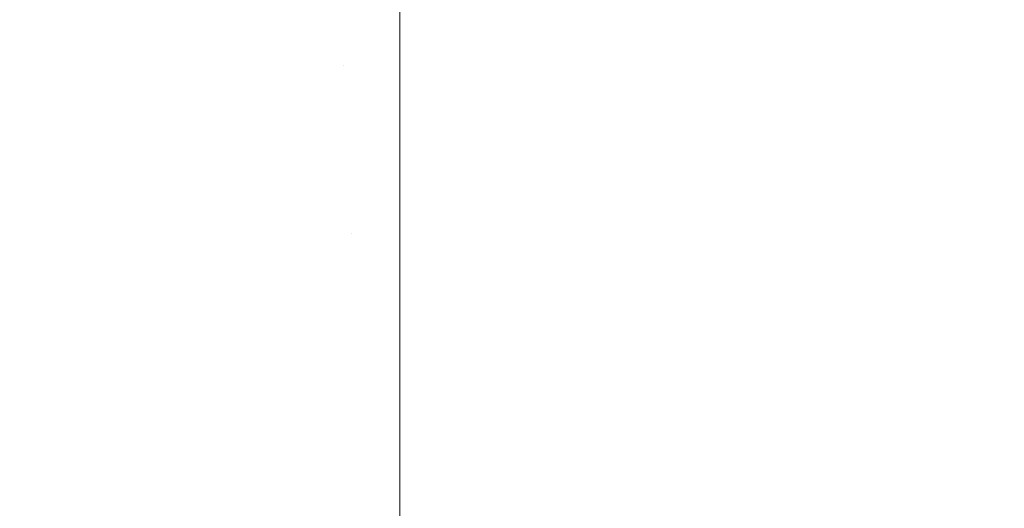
# Model space of a CAD drawing. Header units: centimetres. Extents: x -26 to 27.3, y 37.2 to 39.
# Tile 72 of 256: x -25.8685 to -25.8458, y 38.9195 to 38.9307. Entities that reach past the tile are written whole.
import ezdxf

# ---------------------------------------------------------------- set-up
doc = ezdxf.new("R2010")
doc.units = ezdxf.units.CM
doc.header["$LTSCALE"] = 2.54
doc.layers.add('Lucido design-1', color=7, linetype='Continuous')

# ---------------------------------------------------------------- blocks, each defined once
blk = doc.blocks.new('Gruppo-6-1')
at = {"color": 7, "linetype": 'Continuous', "lineweight": 9}
for points, invisible_edges in [([(-25.861024, 38.929664, -350.078192), (-25.861191, 38.933483, -350.076923), (-25.859734, 38.933515, -350.076923), (-25.859734, 38.93018, -350.07803)], 11), ([(-25.861024, 38.929664, -374.044955), (-25.861191, 38.933483, -374.043686), (-25.859734, 38.933515, -374.043686), (-25.859734, 38.93018, -374.044793)], 11), ([(-8.159734, 38.933515, -350.076923), (-8.159734, 38.93018, -350.07803), (-25.859734, 38.93018, -350.07803), (-25.859734, 38.933515, -350.076923)], 10), ([(-8.159734, 38.933515, -374.043686), (-8.159734, 38.93018, -374.044793), (-25.859734, 38.93018, -374.044793), (-25.859734, 38.933515, -374.043686)], 10), ([(-25.864094, 38.933229, -350.076923), (-25.862645, 38.933388, -350.076923), (-25.862312, 38.929579, -350.078192), (-25.863595, 38.929439, -350.078192)], 15), ([(-25.864094, 38.933229, -374.043686), (-25.862645, 38.933388, -374.043686), (-25.862312, 38.929579, -374.044955), (-25.863595, 38.929439, -374.044955)], 15), ([(-25.863556, 38.929148, -349.287051), (-25.862286, 38.929287, -349.287051), (-25.86264, 38.933335, -349.288392), (-25.864087, 38.933176, -349.288392)], 15), ([(-25.863556, 38.929148, -373.253814), (-25.862286, 38.929287, -373.253814), (-25.86264, 38.933335, -373.255155), (-25.864087, 38.933176, -373.255155)], 15), ([(-25.862645, 38.933388, -350.076923), (-25.861191, 38.933483, -350.076923), (-25.861024, 38.929664, -350.078192), (-25.862312, 38.929579, -350.078192)], 15), ([(-25.862645, 38.933388, -374.043686), (-25.861191, 38.933483, -374.043686), (-25.861024, 38.929664, -374.044955), (-25.862312, 38.929579, -374.044955)], 15), ([(-25.862286, 38.929287, -349.287051), (-25.861011, 38.929371, -349.287051), (-25.861188, 38.93343, -349.288392), (-25.86264, 38.933335, -349.288392)], 15), ([(-25.862286, 38.929287, -373.253814), (-25.861011, 38.929371, -373.253814), (-25.861188, 38.93343, -373.255155), (-25.86264, 38.933335, -373.255155)], 15), ([(-25.859734, 38.930178, -349.287308), (-25.859734, 38.933462, -349.288392), (-25.861188, 38.93343, -349.288392), (-25.861011, 38.929371, -349.287051)], 14), ([(-25.859734, 38.930178, -373.254072), (-25.859734, 38.933462, -373.255155), (-25.861188, 38.93343, -373.255155), (-25.861011, 38.929371, -373.253814)], 14), ([(-25.859734, 38.933462, -349.288392), (-25.859734, 38.930178, -349.287308), (27.240266, 38.930178, -349.287308), (27.240266, 38.933462, -349.288392)], 10), ([(-25.859734, 38.933462, -373.255155), (-25.859734, 38.930178, -373.254072), (27.240266, 38.930178, -373.254072), (27.240266, 38.933462, -373.255155)], 10), ([(-25.865534, 38.933008, -350.076923), (-25.864094, 38.933229, -350.076923), (-25.863595, 38.929439, -350.078192), (-25.86487, 38.929243, -350.078192)], 15), ([(-25.865534, 38.933008, -374.043686), (-25.864094, 38.933229, -374.043686), (-25.863595, 38.929439, -374.044955), (-25.86487, 38.929243, -374.044955)], 15), ([(-25.864819, 38.928954, -349.287051), (-25.863556, 38.929148, -349.287051), (-25.864087, 38.933176, -349.288392), (-25.865525, 38.932955, -349.288392)], 15), ([(-25.864819, 38.928954, -373.253814), (-25.863556, 38.929148, -373.253814), (-25.864087, 38.933176, -373.255155), (-25.865525, 38.932955, -373.255155)], 15), ([(-25.866963, 38.932723, -350.076923), (-25.865534, 38.933008, -350.076923), (-25.86487, 38.929243, -350.078192), (-25.866136, 38.928991, -350.078192)], 15), ([(-25.866963, 38.932723, -374.043686), (-25.865534, 38.933008, -374.043686), (-25.86487, 38.929243, -374.044955), (-25.866136, 38.928991, -374.044955)], 15), ([(-25.866073, 38.928705, -349.287051), (-25.864819, 38.928954, -349.287051), (-25.865525, 38.932955, -349.288392), (-25.866952, 38.932671, -349.288392)], 15), ([(-25.866073, 38.928705, -373.253814), (-25.864819, 38.928954, -373.253814), (-25.865525, 38.932955, -373.255155), (-25.866952, 38.932671, -373.255155)], 15), ([(-25.868379, 38.932377, -350.076923), (-25.866963, 38.932723, -350.076923), (-25.866136, 38.928991, -350.078192), (-25.86739, 38.928684, -350.078192)], 15), ([(-25.868379, 38.932377, -374.043686), (-25.866963, 38.932723, -374.043686), (-25.866136, 38.928991, -374.044955), (-25.86739, 38.928684, -374.044955)], 15), ([(-25.867314, 38.928401, -349.287051), (-25.866073, 38.928705, -349.287051), (-25.866952, 38.932671, -349.288392), (-25.868365, 38.932325, -349.288392)], 15), ([(-25.867314, 38.928401, -373.253814), (-25.866073, 38.928705, -373.253814), (-25.866952, 38.932671, -373.255155), (-25.868365, 38.932325, -373.255155)], 15), ([(-25.869778, 38.931969, -350.076923), (-25.868379, 38.932377, -350.076923), (-25.86739, 38.928684, -350.078192), (-25.868629, 38.928323, -350.078192)], 15), ([(-25.869778, 38.931969, -374.043686), (-25.868379, 38.932377, -374.043686), (-25.86739, 38.928684, -374.044955), (-25.868629, 38.928323, -374.044955)], 15), ([(-25.86854, 38.928043, -349.287051), (-25.867314, 38.928401, -349.287051), (-25.868365, 38.932325, -349.288392), (-25.869762, 38.931918, -349.288392)], 15), ([(-25.86854, 38.928043, -373.253814), (-25.867314, 38.928401, -373.253814), (-25.868365, 38.932325, -373.255155), (-25.869762, 38.931918, -373.255155)], 15), ([(-25.859734, 38.93018, -350.07803), (-25.859734, 38.929692, -350.078192), (-25.861024, 38.929664, -350.078192)], 10), ([(-25.859734, 38.93018, -374.044793), (-25.859734, 38.929692, -374.044955), (-25.861024, 38.929664, -374.044955)], 10), ([(-25.861011, 38.929371, -349.287051), (-25.859734, 38.929399, -349.287051), (-25.859734, 38.930178, -349.287308)], 9), ([(-25.861011, 38.929371, -373.253814), (-25.859734, 38.929399, -373.253814), (-25.859734, 38.930178, -373.254072)], 9), ([(-25.859734, 38.929692, -350.078192), (-25.859734, 38.93018, -350.07803), (-8.159734, 38.93018, -350.07803), (-8.159734, 38.929692, -350.078192)], 10), ([(-25.859734, 38.929692, -374.044955), (-25.859734, 38.93018, -374.044793), (-8.159734, 38.93018, -374.044793), (-8.159734, 38.929692, -374.044955)], 10), ([(27.240266, 38.929399, -349.287051), (27.240266, 38.930178, -349.287308), (-25.859734, 38.930178, -349.287308), (-25.859734, 38.929399, -349.287051)], 10), ([(27.240266, 38.929399, -373.253814), (27.240266, 38.930178, -373.254072), (-25.859734, 38.930178, -373.254072), (-25.859734, 38.929399, -373.253814)], 10), ([(-25.862312, 38.929579, -350.078192), (-25.861024, 38.929664, -350.078192), (-25.860855, 38.925801, -350.079304), (-25.861975, 38.925728, -350.079304)], 15), ([(-25.862312, 38.929579, -374.044955), (-25.861024, 38.929664, -374.044955), (-25.860855, 38.925801, -374.046067), (-25.861975, 38.925728, -374.046067)], 15), ([(-25.860855, 38.925801, -350.079304), (-25.861024, 38.929664, -350.078192), (-25.859734, 38.929692, -350.078192), (-25.859734, 38.925993, -350.079256)], 11), ([(-25.860855, 38.925801, -374.046067), (-25.861024, 38.929664, -374.044955), (-25.859734, 38.929692, -374.044955), (-25.859734, 38.925993, -374.046019)], 11), ([(-8.159734, 38.929692, -350.078192), (-8.159734, 38.925993, -350.079256), (-25.859734, 38.925993, -350.079256), (-25.859734, 38.929692, -350.078192)], 10), ([(-8.159734, 38.929692, -374.044955), (-8.159734, 38.925993, -374.046019), (-25.859734, 38.925993, -374.046019), (-25.859734, 38.929692, -374.044955)], 10), ([(-25.86487, 38.929243, -350.078192), (-25.863595, 38.929439, -350.078192), (-25.86309, 38.925605, -350.079304), (-25.864199, 38.925435, -350.079304)], 15), ([(-25.86487, 38.929243, -374.044955), (-25.863595, 38.929439, -374.044955), (-25.86309, 38.925605, -374.046067), (-25.864199, 38.925435, -374.046067)], 15), ([(-25.863595, 38.929439, -350.078192), (-25.862312, 38.929579, -350.078192), (-25.861975, 38.925728, -350.079304), (-25.86309, 38.925605, -350.079304)], 15), ([(-25.863595, 38.929439, -374.044955), (-25.862312, 38.929579, -374.044955), (-25.861975, 38.925728, -374.046067), (-25.86309, 38.925605, -374.046067)], 15), ([(-25.866136, 38.928991, -350.078192), (-25.86487, 38.929243, -350.078192), (-25.864199, 38.925435, -350.079304), (-25.865299, 38.925216, -350.079304)], 15), ([(-25.866136, 38.928991, -374.044955), (-25.86487, 38.929243, -374.044955), (-25.864199, 38.925435, -374.046067), (-25.865299, 38.925216, -374.046067)], 15), ([(-25.863018, 38.925061, -349.285885), (-25.861927, 38.92518, -349.285885), (-25.862286, 38.929287, -349.287051), (-25.863556, 38.929148, -349.287051)], 15), ([(-25.863018, 38.925061, -373.252648), (-25.861927, 38.92518, -373.252648), (-25.862286, 38.929287, -373.253814), (-25.863556, 38.929148, -373.253814)], 15), ([(-25.861927, 38.92518, -349.285885), (-25.860831, 38.925252, -349.285885), (-25.861011, 38.929371, -349.287051), (-25.862286, 38.929287, -349.287051)], 15), ([(-25.861927, 38.92518, -373.252648), (-25.860831, 38.925252, -373.252648), (-25.861011, 38.929371, -373.253814), (-25.862286, 38.929287, -373.253814)], 15), ([(-25.859734, 38.92599, -349.286087), (-25.859734, 38.929399, -349.287051), (-25.861011, 38.929371, -349.287051), (-25.860831, 38.925252, -349.285885)], 14), ([(-25.859734, 38.92599, -373.25285), (-25.859734, 38.929399, -373.253814), (-25.861011, 38.929371, -373.253814), (-25.860831, 38.925252, -373.252648)], 14), ([(-25.859734, 38.929399, -349.287051), (-25.859734, 38.92599, -349.286087), (27.240266, 38.92599, -349.286087), (27.240266, 38.929399, -349.287051)], 10), ([(-25.859734, 38.929399, -373.253814), (-25.859734, 38.92599, -373.25285), (27.240266, 38.92599, -373.25285), (27.240266, 38.929399, -373.253814)], 10), ([(-25.86739, 38.928684, -350.078192), (-25.866136, 38.928991, -350.078192), (-25.865299, 38.925216, -350.079304), (-25.866389, 38.924949, -350.079304)], 15), ([(-25.86739, 38.928684, -374.044955), (-25.866136, 38.928991, -374.044955), (-25.865299, 38.925216, -374.046067), (-25.866389, 38.924949, -374.046067)], 15), ([(-25.86518, 38.92468, -349.285885), (-25.864103, 38.924894, -349.285885), (-25.864819, 38.928954, -349.287051), (-25.866073, 38.928705, -349.287051)], 15), ([(-25.86518, 38.92468, -373.252648), (-25.864103, 38.924894, -373.252648), (-25.864819, 38.928954, -373.253814), (-25.866073, 38.928705, -373.253814)], 15), ([(-25.864103, 38.924894, -349.285885), (-25.863018, 38.925061, -349.285885), (-25.863556, 38.929148, -349.287051), (-25.864819, 38.928954, -349.287051)], 15), ([(-25.864103, 38.924894, -373.252648), (-25.863018, 38.925061, -373.252648), (-25.863556, 38.929148, -373.253814), (-25.864819, 38.928954, -373.253814)], 15), ([(-25.868629, 38.928323, -350.078192), (-25.86739, 38.928684, -350.078192), (-25.866389, 38.924949, -350.079304), (-25.867466, 38.924635, -350.079304)], 15), ([(-25.868629, 38.928323, -374.044955), (-25.86739, 38.928684, -374.044955), (-25.866389, 38.924949, -374.046067), (-25.867466, 38.924635, -374.046067)], 15), ([(-25.866247, 38.924419, -349.285885), (-25.86518, 38.92468, -349.285885), (-25.866073, 38.928705, -349.287051), (-25.867314, 38.928401, -349.287051)], 15), ([(-25.866247, 38.924419, -373.252648), (-25.86518, 38.92468, -373.252648), (-25.866073, 38.928705, -373.253814), (-25.867314, 38.928401, -373.253814)], 15), ([(-25.869851, 38.927908, -350.078192), (-25.868629, 38.928323, -350.078192), (-25.867466, 38.924635, -350.079304), (-25.868528, 38.924275, -350.079304)], 15), ([(-25.869851, 38.927908, -374.044955), (-25.868629, 38.928323, -374.044955), (-25.867466, 38.924635, -374.046067), (-25.868528, 38.924275, -374.046067)], 15), ([(-25.867301, 38.924112, -349.285885), (-25.866247, 38.924419, -349.285885), (-25.867314, 38.928401, -349.287051), (-25.86854, 38.928043, -349.287051)], 15), ([(-25.867301, 38.924112, -373.252648), (-25.866247, 38.924419, -373.252648), (-25.867314, 38.928401, -373.253814), (-25.86854, 38.928043, -373.253814)], 15), ([(-25.86834, 38.923759, -349.285885), (-25.867301, 38.924112, -349.285885), (-25.86854, 38.928043, -349.287051), (-25.86975, 38.927633, -349.287051)], 15), ([(-25.86834, 38.923759, -373.252648), (-25.867301, 38.924112, -373.252648), (-25.86854, 38.928043, -373.253814), (-25.86975, 38.927633, -373.253814)], 15), ([(-25.869364, 38.923361, -349.285885), (-25.86834, 38.923759, -349.285885), (-25.86975, 38.927633, -349.287051), (-25.870941, 38.92717, -349.287051)], 15), ([(-25.869364, 38.923361, -373.252648), (-25.86834, 38.923759, -373.252648), (-25.86975, 38.927633, -373.253814), (-25.870941, 38.92717, -373.253814)], 15), ([(-25.861975, 38.925728, -350.079304), (-25.860855, 38.925801, -350.079304), (-25.860685, 38.921901, -350.080259), (-25.861635, 38.921839, -350.080259)], 15), ([(-25.861975, 38.925728, -374.046067), (-25.860855, 38.925801, -374.046067), (-25.860685, 38.921901, -374.047022), (-25.861635, 38.921839, -374.047022)], 15), ([(-25.859734, 38.925993, -350.079256), (-25.859734, 38.925825, -350.079304), (-25.860855, 38.925801, -350.079304)], 10), ([(-25.859734, 38.925993, -374.046019), (-25.859734, 38.925825, -374.046067), (-25.860855, 38.925801, -374.046067)], 10), ([(-25.860855, 38.925801, -350.079304), (-25.859734, 38.925825, -350.079304), (-25.859734, 38.921922, -350.080259), (-25.860685, 38.921901, -350.080259)], 13), ([(-25.860855, 38.925801, -374.046067), (-25.859734, 38.925825, -374.046067), (-25.859734, 38.921922, -374.047022), (-25.860685, 38.921901, -374.047022)], 13), ([(-25.860831, 38.925252, -349.285885), (-25.859734, 38.925276, -349.285885), (-25.859734, 38.92599, -349.286087)], 9), ([(-25.860831, 38.925252, -373.252648), (-25.859734, 38.925276, -373.252648), (-25.859734, 38.92599, -373.25285)], 9), ([(-25.859734, 38.925825, -350.079304), (-25.859734, 38.925993, -350.079256), (-8.159734, 38.925993, -350.079256), (-8.159734, 38.925825, -350.079304)], 10), ([(-25.859734, 38.925825, -374.046067), (-25.859734, 38.925993, -374.046019), (-8.159734, 38.925993, -374.046019), (-8.159734, 38.925825, -374.046067)], 10), ([(27.240266, 38.925276, -349.285885), (27.240266, 38.92599, -349.286087), (-25.859734, 38.92599, -349.286087), (-25.859734, 38.925276, -349.285885)], 10), ([(27.240266, 38.925276, -373.252648), (27.240266, 38.92599, -373.25285), (-25.859734, 38.92599, -373.25285), (-25.859734, 38.925276, -373.252648)], 10), ([(-8.159734, 38.925825, -350.079304), (-8.159734, 38.921922, -350.080259), (-25.859734, 38.921922, -350.080259), (-25.859734, 38.925825, -350.079304)], 10), ([(-25.859734, 38.921922, -374.047022), (-25.859734, 38.925825, -374.046067), (-8.159734, 38.925825, -374.046067), (-8.159734, 38.921922, -374.047022)], 10), ([(-25.864199, 38.925435, -350.079304), (-25.86309, 38.925605, -350.079304), (-25.86258, 38.921735, -350.080259), (-25.863521, 38.921591, -350.080259)], 15), ([(-25.864199, 38.925435, -374.046067), (-25.86309, 38.925605, -374.046067), (-25.86258, 38.921735, -374.047022), (-25.863521, 38.921591, -374.047022)], 15), ([(-25.86309, 38.925605, -350.079304), (-25.861975, 38.925728, -350.079304), (-25.861635, 38.921839, -350.080259), (-25.86258, 38.921735, -350.080259)], 15), ([(-25.86309, 38.925605, -374.046067), (-25.861975, 38.925728, -374.046067), (-25.861635, 38.921839, -374.047022), (-25.86258, 38.921735, -374.047022)], 15), ([(-25.865299, 38.925216, -350.079304), (-25.864199, 38.925435, -350.079304), (-25.863521, 38.921591, -350.080259), (-25.864454, 38.921405, -350.080259)], 15), ([(-25.865299, 38.925216, -374.046067), (-25.864199, 38.925435, -374.046067), (-25.863521, 38.921591, -374.047022), (-25.864454, 38.921405, -374.047022)], 15), ([(-25.866389, 38.924949, -350.079304), (-25.865299, 38.925216, -350.079304), (-25.864454, 38.921405, -350.080259), (-25.865379, 38.921179, -350.080259)], 15), ([(-25.866389, 38.924949, -374.046067), (-25.865299, 38.925216, -374.046067), (-25.864454, 38.921405, -374.047022), (-25.865379, 38.921179, -374.047022)], 15), ([(-25.862473, 38.920921, -349.284894), (-25.861563, 38.921021, -349.284894), (-25.861927, 38.92518, -349.285885), (-25.863018, 38.925061, -349.285885)], 15), ([(-25.862473, 38.920921, -373.251657), (-25.861563, 38.921021, -373.251657), (-25.861927, 38.92518, -373.252648), (-25.863018, 38.925061, -373.252648)], 15), ([(-25.861563, 38.921021, -349.284894), (-25.860649, 38.921081, -349.284894), (-25.860831, 38.925252, -349.285885), (-25.861927, 38.92518, -349.285885)], 15), ([(-25.861563, 38.921021, -373.251657), (-25.860649, 38.921081, -373.251657), (-25.860831, 38.925252, -373.252648), (-25.861927, 38.92518, -373.252648)], 15), ([(-25.859734, 38.921753, -349.285049), (-25.859734, 38.925276, -349.285885), (-25.860831, 38.925252, -349.285885), (-25.860649, 38.921081, -349.284894)], 14), ([(-25.859734, 38.921753, -373.251812), (-25.859734, 38.925276, -373.252648), (-25.860831, 38.925252, -373.252648), (-25.860649, 38.921081, -373.251657)], 14), ([(-25.859734, 38.925276, -349.285885), (-25.859734, 38.921753, -349.285049), (27.240266, 38.921753, -349.285049), (27.240266, 38.925276, -349.285885)], 10), ([(-25.859734, 38.925276, -373.252648), (-25.859734, 38.921753, -373.251812), (27.240266, 38.921753, -373.251812), (27.240266, 38.925276, -373.252648)], 10), ([(-25.867466, 38.924635, -350.079304), (-25.866389, 38.924949, -350.079304), (-25.865379, 38.921179, -350.080259), (-25.866292, 38.920913, -350.080259)], 15), ([(-25.867466, 38.924635, -374.046067), (-25.866389, 38.924949, -374.046067), (-25.865379, 38.921179, -374.047022), (-25.866292, 38.920913, -374.047022)], 15), ([(-25.864277, 38.920603, -349.284894), (-25.863378, 38.920782, -349.284894), (-25.864103, 38.924894, -349.285885), (-25.86518, 38.92468, -349.285885)], 15), ([(-25.864277, 38.920603, -373.251657), (-25.863378, 38.920782, -373.251657), (-25.864103, 38.924894, -373.252648), (-25.86518, 38.92468, -373.252648)], 15), ([(-25.863378, 38.920782, -349.284894), (-25.862473, 38.920921, -349.284894), (-25.863018, 38.925061, -349.285885), (-25.864103, 38.924894, -349.285885)], 15), ([(-25.863378, 38.920782, -373.251657), (-25.862473, 38.920921, -373.251657), (-25.863018, 38.925061, -373.252648), (-25.864103, 38.924894, -373.252648)], 15), ([(-25.865166, 38.920386, -349.284894), (-25.864277, 38.920603, -349.284894), (-25.86518, 38.92468, -349.285885), (-25.866247, 38.924419, -349.285885)], 15), ([(-25.865166, 38.920386, -373.251657), (-25.864277, 38.920603, -373.251657), (-25.86518, 38.92468, -373.252648), (-25.866247, 38.924419, -373.252648)], 15), ([(-25.868528, 38.924275, -350.079304), (-25.867466, 38.924635, -350.079304), (-25.866292, 38.920913, -350.080259), (-25.867193, 38.920607, -350.080259)], 15), ([(-25.868528, 38.924275, -374.046067), (-25.867466, 38.924635, -374.046067), (-25.866292, 38.920913, -374.047022), (-25.867193, 38.920607, -374.047022)], 15), ([(-25.866045, 38.920129, -349.284894), (-25.865166, 38.920386, -349.284894), (-25.866247, 38.924419, -349.285885), (-25.867301, 38.924112, -349.285885)], 15), ([(-25.866045, 38.920129, -373.251657), (-25.865166, 38.920386, -373.251657), (-25.866247, 38.924419, -373.252648), (-25.867301, 38.924112, -373.252648)], 15), ([(-25.869574, 38.923868, -350.079304), (-25.868528, 38.924275, -350.079304), (-25.867193, 38.920607, -350.080259), (-25.86808, 38.920262, -350.080259)], 15), ([(-25.869574, 38.923868, -374.046067), (-25.868528, 38.924275, -374.046067), (-25.867193, 38.920607, -374.047022), (-25.86808, 38.920262, -374.047022)], 15), ([(-25.866912, 38.919835, -349.284894), (-25.866045, 38.920129, -349.284894), (-25.867301, 38.924112, -349.285885), (-25.86834, 38.923759, -349.285885)], 15), ([(-25.866912, 38.919835, -373.251657), (-25.866045, 38.920129, -373.251657), (-25.867301, 38.924112, -373.252648), (-25.86834, 38.923759, -373.252648)], 15), ([(-25.870601, 38.923416, -350.079304), (-25.869574, 38.923868, -350.079304), (-25.86808, 38.920262, -350.080259), (-25.868951, 38.919879, -350.080259)], 15), ([(-25.870601, 38.923416, -374.046067), (-25.869574, 38.923868, -374.046067), (-25.86808, 38.920262, -374.047022), (-25.868951, 38.919879, -374.047022)], 15), ([(-25.867766, 38.919503, -349.284894), (-25.866912, 38.919835, -349.284894), (-25.86834, 38.923759, -349.285885), (-25.869364, 38.923361, -349.285885)], 15), ([(-25.867766, 38.919503, -373.251657), (-25.866912, 38.919835, -373.251657), (-25.86834, 38.923759, -373.252648), (-25.869364, 38.923361, -373.252648)], 15), ([(-25.868604, 38.919134, -349.284894), (-25.867766, 38.919503, -349.284894), (-25.869364, 38.923361, -349.285885), (-25.870369, 38.922918, -349.285885)], 15), ([(-25.868604, 38.919134, -373.251657), (-25.867766, 38.919503, -373.251657), (-25.869364, 38.923361, -373.252648), (-25.870369, 38.922918, -373.252648)], 15), ([(-25.863521, 38.921591, -350.080259), (-25.86258, 38.921735, -350.080259), (-25.862067, 38.917836, -350.081056), (-25.862838, 38.917717, -350.081056)], 15), ([(-25.863521, 38.921591, -374.047022), (-25.86258, 38.921735, -374.047022), (-25.862067, 38.917836, -374.047819), (-25.862838, 38.917717, -374.047819)], 15), ([(-25.86258, 38.921735, -350.080259), (-25.861635, 38.921839, -350.080259), (-25.861292, 38.91792, -350.081056), (-25.862067, 38.917836, -350.081056)], 15), ([(-25.86258, 38.921735, -374.047022), (-25.861635, 38.921839, -374.047022), (-25.861292, 38.91792, -374.047819), (-25.862067, 38.917836, -374.047819)], 15), ([(-25.861635, 38.921839, -350.080259), (-25.860685, 38.921901, -350.080259), (-25.860513, 38.917971, -350.081056), (-25.861292, 38.91792, -350.081056)], 15), ([(-25.861635, 38.921839, -374.047022), (-25.860685, 38.921901, -374.047022), (-25.860513, 38.917971, -374.047819), (-25.861292, 38.91792, -374.047819)], 15), ([(-25.860685, 38.921901, -350.080259), (-25.859734, 38.921922, -350.080259), (-25.859734, 38.921755, -350.080293)], 9), ([(-25.860685, 38.921901, -374.047022), (-25.859734, 38.921922, -374.047022), (-25.859734, 38.921755, -374.047056)], 9), ([(-25.859734, 38.921755, -350.080293), (-25.859734, 38.917989, -350.081056), (-25.860513, 38.917971, -350.081056), (-25.860685, 38.921901, -350.080259)], 14), ([(-25.859734, 38.921755, -374.047056), (-25.859734, 38.917989, -374.047819), (-25.860513, 38.917971, -374.047819), (-25.860685, 38.921901, -374.047022)], 14), ([(-25.860649, 38.921081, -349.284894), (-25.859734, 38.921101, -349.284894), (-25.859734, 38.921753, -349.285049)], 9), ([(-25.860649, 38.921081, -373.251657), (-25.859734, 38.921101, -373.251657), (-25.859734, 38.921753, -373.251812)], 9), ([(-8.159734, 38.921922, -350.080259), (-8.159734, 38.921755, -350.080293), (-25.859734, 38.921755, -350.080293), (-25.859734, 38.921922, -350.080259)], 10), ([(-8.159734, 38.921922, -374.047022), (-8.159734, 38.921755, -374.047056), (-25.859734, 38.921755, -374.047056), (-25.859734, 38.921922, -374.047022)], 10), ([(-25.859734, 38.917989, -350.081056), (-25.859734, 38.921755, -350.080293), (-8.159734, 38.921755, -350.080293), (-8.159734, 38.917989, -350.081056)], 10), ([(-25.859734, 38.917989, -374.047819), (-25.859734, 38.921755, -374.047056), (-8.159734, 38.921755, -374.047056), (-8.159734, 38.917989, -374.047819)], 10), ([(27.240266, 38.921101, -349.284894), (27.240266, 38.921753, -349.285049), (-25.859734, 38.921753, -349.285049), (-25.859734, 38.921101, -349.284894)], 10), ([(27.240266, 38.921101, -373.251657), (27.240266, 38.921753, -373.251812), (-25.859734, 38.921753, -373.251812), (-25.859734, 38.921101, -373.251657)], 10), ([(-25.864454, 38.921405, -350.080259), (-25.863521, 38.921591, -350.080259), (-25.862838, 38.917717, -350.081056), (-25.863603, 38.917565, -350.081056)], 15), ([(-25.864454, 38.921405, -374.047022), (-25.863521, 38.921591, -374.047022), (-25.862838, 38.917717, -374.047819), (-25.863603, 38.917565, -374.047819)], 15), ([(-25.865379, 38.921179, -350.080259), (-25.864454, 38.921405, -350.080259), (-25.863603, 38.917565, -350.081056), (-25.86436, 38.917379, -350.081056)], 15), ([(-25.865379, 38.921179, -374.047022), (-25.864454, 38.921405, -374.047022), (-25.863603, 38.917565, -374.047819), (-25.86436, 38.917379, -374.047819)], 15), ([(-25.866292, 38.920913, -350.080259), (-25.865379, 38.921179, -350.080259), (-25.86436, 38.917379, -350.081056), (-25.865109, 38.917161, -350.081056)], 15), ([(-25.866292, 38.920913, -374.047022), (-25.865379, 38.921179, -374.047022), (-25.86436, 38.917379, -374.047819), (-25.865109, 38.917161, -374.047819)], 15), ([(-25.861922, 38.916737, -349.284083), (-25.861195, 38.916816, -349.284083), (-25.861563, 38.921021, -349.284894), (-25.862473, 38.920921, -349.284894)], 15), ([(-25.861922, 38.916737, -373.250846), (-25.861195, 38.916816, -373.250846), (-25.861563, 38.921021, -373.251657), (-25.862473, 38.920921, -373.251657)], 15), ([(-25.861195, 38.916816, -349.284083), (-25.860465, 38.916864, -349.284083), (-25.860649, 38.921081, -349.284894), (-25.861563, 38.921021, -349.284894)], 15), ([(-25.861195, 38.916816, -373.250846), (-25.860465, 38.916864, -373.250846), (-25.860649, 38.921081, -373.251657), (-25.861563, 38.921021, -373.251657)], 15), ([(-25.859734, 38.917475, -349.284197), (-25.859734, 38.921101, -349.284894), (-25.860649, 38.921081, -349.284894), (-25.860465, 38.916864, -349.284083)], 14), ([(-25.859734, 38.917475, -373.25096), (-25.859734, 38.921101, -373.251657), (-25.860649, 38.921081, -373.251657), (-25.860465, 38.916864, -373.250846)], 14), ([(-25.859734, 38.921101, -349.284894), (-25.859734, 38.917475, -349.284197), (27.240266, 38.917475, -349.284197), (27.240266, 38.921101, -349.284894)], 10), ([(-25.859734, 38.921101, -373.251657), (-25.859734, 38.917475, -373.25096), (27.240266, 38.917475, -373.25096), (27.240266, 38.921101, -373.251657)], 10), ([(-25.867193, 38.920607, -350.080259), (-25.866292, 38.920913, -350.080259), (-25.865109, 38.917161, -350.081056), (-25.865848, 38.91691, -350.081056)], 15), ([(-25.867193, 38.920607, -374.047022), (-25.866292, 38.920913, -374.047022), (-25.865109, 38.917161, -374.047819), (-25.865848, 38.91691, -374.047819)], 15), ([(-25.862645, 38.916625, -349.284083), (-25.861922, 38.916737, -349.284083), (-25.862473, 38.920921, -349.284894), (-25.863378, 38.920782, -349.284894)], 15), ([(-25.862645, 38.916625, -373.250846), (-25.861922, 38.916737, -373.250846), (-25.862473, 38.920921, -373.251657), (-25.863378, 38.920782, -373.251657)], 15), ([(-25.86808, 38.920262, -350.080259), (-25.867193, 38.920607, -350.080259), (-25.865848, 38.91691, -350.081056), (-25.866575, 38.916628, -350.081056)], 15), ([(-25.86808, 38.920262, -374.047022), (-25.867193, 38.920607, -374.047022), (-25.865848, 38.91691, -374.047819), (-25.866575, 38.916628, -374.047819)], 15), ([(-25.864074, 38.916309, -349.284083), (-25.863363, 38.916483, -349.284083), (-25.864277, 38.920603, -349.284894), (-25.865166, 38.920386, -349.284894)], 15), ([(-25.864074, 38.916309, -373.250846), (-25.863363, 38.916483, -373.250846), (-25.864277, 38.920603, -373.251657), (-25.865166, 38.920386, -373.251657)], 15), ([(-25.863363, 38.916483, -349.284083), (-25.862645, 38.916625, -349.284083), (-25.863378, 38.920782, -349.284894), (-25.864277, 38.920603, -349.284894)], 15), ([(-25.863363, 38.916483, -373.250846), (-25.862645, 38.916625, -373.250846), (-25.863378, 38.920782, -373.251657), (-25.864277, 38.920603, -373.251657)], 15), ([(-25.864776, 38.916104, -349.284083), (-25.864074, 38.916309, -349.284083), (-25.865166, 38.920386, -349.284894), (-25.866045, 38.920129, -349.284894)], 15), ([(-25.864776, 38.916104, -373.250846), (-25.864074, 38.916309, -373.250846), (-25.865166, 38.920386, -373.251657), (-25.866045, 38.920129, -373.251657)], 15), ([(-25.868951, 38.919879, -350.080259), (-25.86808, 38.920262, -350.080259), (-25.866575, 38.916628, -350.081056), (-25.867289, 38.916314, -350.081056)], 15), ([(-25.868951, 38.919879, -374.047022), (-25.86808, 38.920262, -374.047022), (-25.866575, 38.916628, -374.047819), (-25.867289, 38.916314, -374.047819)], 15), ([(-25.865469, 38.915869, -349.284083), (-25.864776, 38.916104, -349.284083), (-25.866045, 38.920129, -349.284894), (-25.866912, 38.919835, -349.284894)], 15), ([(-25.865469, 38.915869, -373.250846), (-25.864776, 38.916104, -373.250846), (-25.866045, 38.920129, -373.251657), (-25.866912, 38.919835, -373.251657)], 15), ([(-25.869804, 38.919458, -350.080259), (-25.868951, 38.919879, -350.080259), (-25.867289, 38.916314, -350.081056), (-25.867988, 38.915969, -350.081056)], 15), ([(-25.869804, 38.919458, -374.047022), (-25.868951, 38.919879, -374.047022), (-25.867289, 38.916314, -374.047819), (-25.867988, 38.915969, -374.047819)], 15), ([(-25.866151, 38.915604, -349.284083), (-25.865469, 38.915869, -349.284083), (-25.866912, 38.919835, -349.284894), (-25.867766, 38.919503, -349.284894)], 15), ([(-25.866151, 38.915604, -373.250846), (-25.865469, 38.915869, -373.250846), (-25.866912, 38.919835, -373.251657), (-25.867766, 38.919503, -373.251657)], 15), ([(-25.86682, 38.915309, -349.284083), (-25.866151, 38.915604, -349.284083), (-25.867766, 38.919503, -349.284894), (-25.868604, 38.919134, -349.284894)], 15), ([(-25.86682, 38.915309, -373.250846), (-25.866151, 38.915604, -373.250846), (-25.867766, 38.919503, -373.251657), (-25.868604, 38.919134, -373.251657)], 15)]:
    blk.add_3dface(points, dxfattribs=dict(at, invisible_edges=invisible_edges))

msp = doc.modelspace()

# ---------------------------------------------------------------- block references
at = {"layer": 'Lucido design-1', "color": 7}
msp.add_blockref('Gruppo-6-1', (0, 0), dxfattribs=at)

doc.saveas('drawing.dxf')
